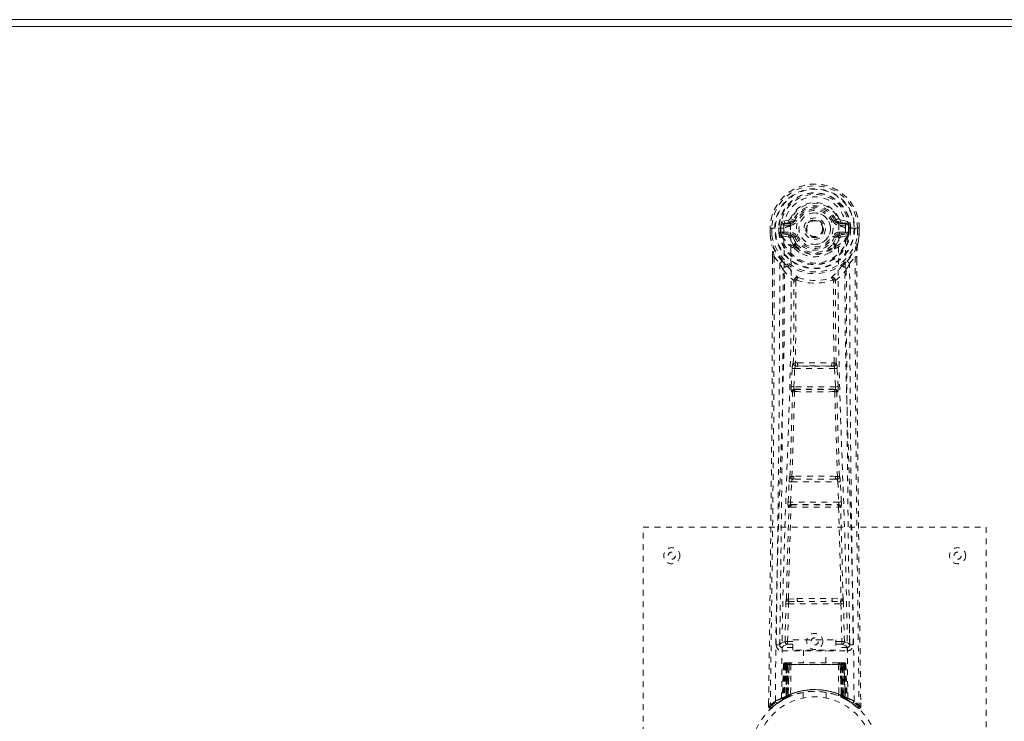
# Model space of a CAD drawing. Header units: inches. Extents: x 2.5 to 62, y 14.4 to 40.2.
# Tile 5 of 6: x 30.3 to 47.5, y 27.9 to 40.2. Entities that reach past the tile are written whole.
import ezdxf

# ---------------------------------------------------------------- set-up
doc = ezdxf.new("R2010")
doc.units = ezdxf.units.IN
doc.header["$MEASUREMENT"] = 0
doc.linetypes.add('SLD-Dashed', pattern=[0.075, 0.05, -0.025])
doc.linetypes.add('SLD-Solid', pattern=[0])

msp = doc.modelspace()

# ---------------------------------------------------------------- linework, layer by layer
at = {"color": 7, "linetype": 'SLD-Solid', "lineweight": 15}
for p, q in [((2.466, 40.181), (61.966, 40.181)), ((2.67, 40.063), (61.761, 40.063)), ((61.761, 40.063), (2.67, 40.063))]:
    msp.add_line(p, q, dxfattribs=at)
at = {"color": 7, "linetype": 'SLD-Dashed', "lineweight": 0}
for p, q in [((43.847, 36.677), (43.792, 36.7)), ((43.436, 36.532), (43.436, 36.416)), ((43.44, 36.532), (43.436, 36.532)), ((43.437, 36.533), (43.437, 36.416)), ((43.493, 36.532), (43.44, 36.532)), ((43.466, 36.53), (43.466, 36.416)), ((43.516, 36.531), (43.493, 36.532)), ((43.675, 36.532), (43.516, 36.531)), ((43.587, 36.459), (43.587, 36.529)), ((43.623, 36.529), (43.617, 36.529)), ((43.617, 36.529), (43.617, 36.46)), ((43.622, 36.451), (43.623, 36.529)), ((43.759, 36.673), (43.64, 36.65)), ((43.671, 36.614), (43.787, 36.634)), ((43.671, 36.614), (43.671, 36.584)), ((43.787, 36.614), (43.671, 36.614)), ((43.787, 36.584), (43.671, 36.584)), ((43.787, 36.634), (43.787, 36.614)), ((43.787, 36.584), (43.787, 36.614)), ((43.792, 36.567), (43.792, 36.569)), ((43.847, 36.677), (43.869, 36.668)), ((44.372, 36.531), (44.372, 36.523)), ((44.372, 36.523), (44.372, 36.507)), ((44.563, 36.668), (44.585, 36.677)), ((44.585, 36.677), (44.588, 36.67)), ((44.639, 36.569), (44.639, 36.567)), ((44.645, 36.634), (44.761, 36.614)), ((44.645, 36.634), (44.645, 36.614)), ((44.761, 36.614), (44.645, 36.614)), ((44.645, 36.584), (44.645, 36.614)), ((44.761, 36.584), (44.645, 36.584)), ((44.791, 36.65), (44.673, 36.673)), ((44.915, 36.531), (44.757, 36.532)), ((44.761, 36.584), (44.761, 36.614)), ((44.809, 36.529), (44.815, 36.529)), ((44.809, 36.451), (44.809, 36.529)), ((44.815, 36.46), (44.815, 36.529)), ((44.844, 36.53), (44.844, 36.458)), ((44.844, 36.53), (44.844, 36.53)), ((44.938, 36.532), (44.915, 36.531)), ((44.991, 36.532), (44.938, 36.532)), ((44.966, 36.416), (44.966, 36.53)), ((44.995, 36.532), (44.991, 36.532)), ((44.994, 36.416), (44.994, 36.533)), ((44.995, 36.532), (44.996, 36.416)), ((43.436, 36.416), (43.436, 36.412)), ((43.587, 36.458), (43.617, 36.46)), ((43.587, 36.458), (43.587, 36.459)), ((43.617, 36.459), (43.623, 36.441)), ((43.623, 36.441), (43.622, 36.451)), ((43.629, 36.414), (43.633, 36.409)), ((43.633, 36.409), (43.633, 36.409)), ((43.633, 36.409), (43.633, 36.409)), ((43.643, 36.398), (43.633, 36.409)), ((43.643, 36.398), (43.758, 36.377)), ((43.657, 36.462), (43.657, 36.432)), ((43.657, 36.462), (43.787, 36.462)), ((43.787, 36.407), (43.657, 36.432)), ((43.657, 36.432), (43.787, 36.432)), ((43.787, 36.462), (43.787, 36.432)), ((43.787, 36.407), (43.787, 36.432)), ((43.869, 36.377), (43.842, 36.366)), ((44.59, 36.366), (44.563, 36.377)), ((44.645, 36.462), (44.645, 36.432)), ((44.645, 36.462), (44.775, 36.462)), ((44.775, 36.432), (44.645, 36.407)), ((44.645, 36.407), (44.645, 36.432)), ((44.645, 36.432), (44.775, 36.432)), ((44.674, 36.377), (44.788, 36.398)), ((44.775, 36.432), (44.775, 36.462)), ((44.788, 36.398), (44.789, 36.398)), ((44.788, 36.398), (44.788, 36.398)), ((44.799, 36.409), (44.789, 36.398)), ((44.799, 36.409), (44.803, 36.414)), ((44.814, 36.459), (44.809, 36.441)), ((44.809, 36.441), (44.809, 36.451)), ((44.815, 36.46), (44.844, 36.458)), ((44.844, 36.458), (44.844, 36.458)), ((44.995, 36.412), (44.996, 36.416)), ((43.848, 36.216), (43.847, 36.235)), ((43.867, 36.17), (43.855, 36.187)), ((43.871, 36.24), (43.871, 36.222)), ((44.56, 36.222), (44.561, 36.24)), ((44.577, 36.188), (44.565, 36.17)), ((44.584, 36.216), (44.584, 36.235)), ((43.479, 36.031), (43.476, 35.107)), ((43.48, 35.107), (43.48, 36.031)), ((43.508, 36.029), (43.604, 35.914)), ((44.827, 35.914), (44.923, 36.029)), ((44.952, 35.977), (44.952, 36.031)), ((44.953, 36.031), (44.953, 35.978)), ((43.888, 35.612), (43.888, 35.612)), ((44.543, 35.612), (44.543, 35.612)), ((43.917, 34.172), (43.877, 34.172)), ((43.885, 34.118), (43.924, 34.119)), ((44.508, 34.119), (43.924, 34.119)), ((44.508, 34.119), (44.547, 34.118)), ((44.555, 34.172), (44.515, 34.172)), ((43.806, 33.759), (43.822, 34.076)), ((43.85, 33.756), (43.866, 34.074)), ((43.866, 34.074), (44.565, 34.074)), ((44.565, 34.074), (44.582, 33.756)), ((44.626, 33.759), (44.61, 34.076)), ((43.829, 33.664), (43.815, 33.669)), ((44.582, 33.756), (43.85, 33.756)), ((43.873, 33.707), (43.859, 33.711)), ((43.859, 33.711), (44.573, 33.711)), ((44.573, 33.711), (44.558, 33.707)), ((44.603, 33.664), (44.617, 33.669)), ((43.751, 31.741), (43.768, 32.094)), ((43.795, 31.739), (43.812, 32.091)), ((43.812, 32.091), (44.619, 32.091)), ((43.85, 32.188), (43.818, 32.187)), ((43.859, 32.136), (43.827, 32.136)), ((44.573, 32.136), (43.859, 32.136)), ((44.573, 32.136), (44.604, 32.136)), ((44.614, 32.187), (44.582, 32.188)), ((44.619, 32.091), (44.636, 31.739)), ((44.681, 31.741), (44.664, 32.094)), ((44.636, 31.739), (43.795, 31.739)), ((43.81, 31.69), (43.802, 31.694)), ((43.802, 31.694), (44.63, 31.694)), ((44.63, 31.694), (44.622, 31.69)), ((43.757, 31.651), (43.765, 31.648)), ((44.667, 31.648), (44.675, 31.651)), ((41.216, 23.299), (41.216, 31.299)), ((41.216, 31.299), (47.216, 31.299)), ((47.216, 31.299), (47.216, 23.299)), ((43.755, 30.041), (43.911, 30.048)), ((43.765, 29.997), (43.918, 29.999)), ((43.918, 29.999), (44.514, 29.999)), ((44.514, 29.999), (44.666, 29.997)), ((44.521, 30.048), (44.677, 30.041)), ((43.697, 29.296), (43.713, 29.957)), ((43.742, 29.295), (43.757, 29.956)), ((43.757, 29.956), (44.674, 29.956)), ((44.674, 29.956), (44.69, 29.295)), ((44.735, 29.296), (44.719, 29.957)), ((43.607, 29.528), (43.604, 29.241)), ((44.828, 29.241), (44.825, 29.528)), ((43.742, 29.25), (43.742, 29.295)), ((43.742, 29.295), (43.836, 29.295)), ((43.836, 29.326), (44.586, 29.326)), ((43.836, 29.146), (43.836, 29.326)), ((44.586, 29.326), (44.586, 29.146)), ((44.586, 29.295), (44.69, 29.295)), ((44.69, 29.25), (44.69, 29.295)), ((43.603, 29.239), (43.605, 29.23)), ((43.648, 29.193), (43.648, 29.133)), ((43.836, 29.193), (43.648, 29.193)), ((43.648, 29.133), (44.784, 29.133)), ((43.742, 29.25), (43.836, 29.25)), ((44.586, 29.146), (43.836, 29.146)), ((44.021, 29.146), (44.021, 28.924)), ((44.411, 28.924), (44.411, 29.146)), ((44.586, 29.25), (44.69, 29.25)), ((44.784, 29.193), (44.586, 29.193)), ((44.784, 29.133), (44.784, 29.193)), ((44.827, 29.23), (44.829, 29.239)), ((43.67, 28.895), (43.649, 28.289)), ((43.683, 28.895), (43.663, 28.297)), ((43.683, 28.895), (43.67, 28.895)), ((43.702, 28.895), (43.681, 28.308)), ((43.704, 28.898), (43.682, 28.305)), ((43.769, 28.895), (43.702, 28.895)), ((43.709, 28.895), (43.709, 28.338)), ((43.716, 28.895), (43.709, 28.895)), ((43.717, 28.924), (43.71, 28.924)), ((43.723, 28.924), (43.713, 28.924)), ((43.716, 28.895), (44.715, 28.895)), ((43.716, 28.341), (43.716, 28.895)), ((43.722, 28.344), (43.723, 28.895)), ((43.73, 28.924), (43.723, 28.924)), ((43.723, 28.895), (43.729, 28.895)), ((43.729, 28.895), (43.729, 28.347)), ((44.703, 28.895), (43.729, 28.895)), ((43.786, 28.924), (43.732, 28.924)), ((43.748, 28.924), (43.741, 28.924)), ((43.741, 28.895), (43.741, 28.353)), ((43.747, 28.895), (43.741, 28.895)), ((43.747, 28.895), (44.685, 28.895)), ((43.747, 28.356), (43.747, 28.895)), ((43.748, 28.924), (43.786, 28.924)), ((43.75, 28.343), (43.769, 28.895)), ((43.77, 28.895), (43.751, 28.344)), ((43.769, 28.895), (43.77, 28.895)), ((43.8, 28.895), (43.795, 28.373)), ((43.807, 28.924), (43.799, 28.924)), ((44.632, 28.895), (43.8, 28.895)), ((44.624, 28.924), (43.807, 28.924)), ((44.632, 28.924), (44.624, 28.924)), ((44.632, 28.895), (44.636, 28.373)), ((44.7, 28.924), (44.646, 28.924)), ((44.646, 28.924), (44.684, 28.924)), ((44.681, 28.344), (44.662, 28.895)), ((44.662, 28.895), (44.663, 28.895)), ((44.663, 28.895), (44.682, 28.343)), ((44.73, 28.895), (44.663, 28.895)), ((44.69, 28.924), (44.684, 28.924)), ((44.691, 28.895), (44.685, 28.895)), ((44.685, 28.895), (44.685, 28.356)), ((44.691, 28.353), (44.691, 28.895)), ((44.709, 28.924), (44.702, 28.924)), ((44.703, 28.347), (44.703, 28.895)), ((44.703, 28.895), (44.709, 28.895)), ((44.718, 28.924), (44.709, 28.924)), ((44.709, 28.895), (44.71, 28.344)), ((44.722, 28.924), (44.715, 28.924)), ((44.723, 28.895), (44.715, 28.895)), ((44.715, 28.895), (44.715, 28.341)), ((44.723, 28.338), (44.723, 28.895)), ((44.75, 28.305), (44.728, 28.898)), ((44.73, 28.895), (44.751, 28.308)), ((44.748, 28.895), (44.769, 28.297)), ((44.762, 28.895), (44.748, 28.895)), ((44.762, 28.895), (44.783, 28.289)), ((43.634, 28.265), (43.648, 28.272)), ((43.649, 28.289), (43.663, 28.297)), ((43.666, 28.283), (43.733, 28.317)), ((43.681, 28.308), (43.75, 28.343)), ((43.709, 28.338), (43.716, 28.341)), ((43.721, 28.312), (43.709, 28.338)), ((43.721, 28.312), (43.713, 28.307)), ((43.729, 28.315), (43.716, 28.341)), ((43.729, 28.315), (43.721, 28.312)), ((43.729, 28.347), (43.722, 28.344)), ((43.734, 28.318), (43.722, 28.344)), ((43.726, 28.314), (43.734, 28.318)), ((43.741, 28.321), (43.729, 28.347)), ((43.733, 28.317), (43.734, 28.318)), ((43.734, 28.318), (43.741, 28.321)), ((43.741, 28.353), (43.747, 28.356)), ((43.753, 28.326), (43.741, 28.353)), ((43.759, 28.329), (43.747, 28.356)), ((43.751, 28.344), (43.75, 28.343)), ((43.759, 28.329), (43.753, 28.326)), ((44.016, 28.406), (44.016, 28.309)), ((44.416, 28.309), (44.416, 28.406)), ((44.685, 28.356), (44.673, 28.329)), ((44.679, 28.326), (44.673, 28.329)), ((44.691, 28.353), (44.679, 28.326)), ((44.682, 28.343), (44.681, 28.344)), ((44.682, 28.343), (44.751, 28.308)), ((44.685, 28.356), (44.691, 28.353)), ((44.703, 28.347), (44.691, 28.321)), ((44.71, 28.344), (44.697, 28.318)), ((44.698, 28.318), (44.699, 28.317)), ((44.699, 28.317), (44.714, 28.31)), ((44.71, 28.344), (44.703, 28.347)), ((44.715, 28.341), (44.703, 28.315)), ((44.71, 28.312), (44.703, 28.315)), ((44.723, 28.338), (44.71, 28.312)), ((44.737, 28.298), (44.71, 28.312)), ((44.715, 28.341), (44.723, 28.338)), ((44.719, 28.307), (44.766, 28.283)), ((44.769, 28.297), (44.783, 28.289)), ((44.778, 28.277), (44.791, 28.269)), ((44.784, 28.272), (44.797, 28.265)), ((43.41, 28.224), (43.409, 28.157)), ((43.41, 28.224), (43.409, 28.157)), ((43.409, 28.157), (43.439, 28.157)), ((43.412, 28.221), (43.411, 28.157)), ((43.459, 28.136), (43.5, 28.17)), ((44.931, 28.17), (44.973, 28.136)), ((44.992, 28.157), (44.972, 28.135)), ((45.022, 28.157), (45.021, 28.224))]:
    msp.add_line(p, q, dxfattribs=at)
at = {"color": 7, "linetype": 'SLD-Dashed', "lineweight": 0, "flags": 128}
for points in [[(43.792, 36.569), (43.798, 36.646), (43.821, 36.72), (43.861, 36.789), (43.914, 36.849), (43.979, 36.898), (44.053, 36.934), (44.133, 36.955), (44.216, 36.963), (44.299, 36.955), (44.379, 36.934), (44.452, 36.898), (44.518, 36.849), (44.571, 36.789), (44.61, 36.72), (44.633, 36.646), (44.639, 36.569)], [(43.436, 36.532), (43.436, 36.532), (43.437, 36.532), (43.44, 36.532), (43.443, 36.531), (43.448, 36.531), (43.453, 36.531), (43.46, 36.53), (43.466, 36.53)], [(43.528, 28.251), (43.536, 29.298), (43.555, 30.343), (43.584, 31.385), (43.619, 32.423), (43.654, 33.457), (43.679, 34.487), (43.687, 35.512), (43.675, 36.532)], [(43.671, 36.584), (43.647, 36.588), (43.628, 36.601)], [(43.637, 28.306), (43.646, 29.351), (43.667, 30.394), (43.699, 31.433), (43.737, 32.469), (43.773, 33.5), (43.799, 34.527), (43.807, 35.549), (43.793, 36.566)], [(43.787, 36.634), (43.824, 36.648), (43.838, 36.661)], [(43.838, 36.661), (43.843, 36.669), (43.847, 36.677)], [(43.897, 36.656), (43.892, 36.659), (43.886, 36.661), (43.882, 36.663), (43.878, 36.665), (43.874, 36.666), (43.872, 36.667), (43.87, 36.668), (43.869, 36.668)], [(44.535, 36.656), (44.54, 36.659), (44.545, 36.661), (44.55, 36.663), (44.554, 36.665), (44.558, 36.666), (44.56, 36.667), (44.562, 36.668), (44.563, 36.668)], [(44.795, 28.306), (44.786, 29.351), (44.765, 30.394), (44.733, 31.434), (44.695, 32.47), (44.659, 33.501), (44.633, 34.528), (44.625, 35.549), (44.639, 36.566)], [(44.904, 28.251), (44.896, 29.298), (44.877, 30.343), (44.847, 31.385), (44.812, 32.423), (44.778, 33.457), (44.753, 34.487), (44.744, 35.512), (44.757, 36.532)], [(44.804, 36.601), (44.784, 36.588), (44.761, 36.584)], [(44.815, 36.529), (44.818, 36.529), (44.825, 36.529), (44.834, 36.53), (44.844, 36.53)], [(44.966, 36.53), (44.972, 36.53), (44.978, 36.531), (44.984, 36.531), (44.989, 36.531), (44.992, 36.531), (44.995, 36.532), (44.996, 36.532), (44.995, 36.532)], [(43.436, 36.416), (43.449, 36.319), (43.465, 36.242)], [(43.436, 36.412), (43.437, 36.412), (43.439, 36.412), (43.442, 36.413), (43.446, 36.413), (43.45, 36.414), (43.455, 36.414), (43.46, 36.415), (43.466, 36.416)], [(43.466, 36.416), (43.46, 36.416), (43.453, 36.416), (43.448, 36.416), (43.443, 36.416), (43.44, 36.416), (43.437, 36.416), (43.436, 36.416), (43.436, 36.416)], [(43.436, 36.412), (43.448, 36.322), (43.467, 36.231)], [(43.617, 36.459), (43.617, 36.46), (43.617, 36.46)], [(43.622, 36.451), (43.639, 36.459), (43.657, 36.462)], [(43.785, 36.355), (43.772, 36.372), (43.758, 36.377)], [(43.847, 36.235), (43.815, 36.287), (43.785, 36.355)], [(43.842, 36.366), (43.87, 36.302), (43.899, 36.253)], [(43.897, 36.389), (43.892, 36.386), (43.886, 36.384), (43.882, 36.382), (43.878, 36.381), (43.874, 36.379), (43.872, 36.378), (43.87, 36.377), (43.869, 36.377)], [(44.269, 36.375), (44.228, 36.366), (44.21, 36.366)], [(44.532, 36.253), (44.562, 36.302), (44.59, 36.366)], [(44.535, 36.389), (44.54, 36.386), (44.545, 36.384), (44.55, 36.382), (44.554, 36.381), (44.558, 36.379), (44.56, 36.378), (44.562, 36.377), (44.563, 36.377)], [(44.584, 36.235), (44.617, 36.287), (44.647, 36.355)], [(44.647, 36.355), (44.66, 36.372), (44.674, 36.377)], [(44.775, 36.462), (44.793, 36.459), (44.809, 36.451)], [(44.815, 36.46), (44.815, 36.46), (44.814, 36.459)], [(44.965, 36.231), (44.982, 36.311), (44.995, 36.412)], [(44.996, 36.416), (44.996, 36.416), (44.995, 36.416), (44.992, 36.416), (44.989, 36.416), (44.984, 36.416), (44.978, 36.416), (44.972, 36.416), (44.966, 36.416)], [(44.995, 36.412), (44.994, 36.412), (44.992, 36.412), (44.99, 36.413), (44.986, 36.413), (44.982, 36.414), (44.977, 36.414), (44.971, 36.415), (44.966, 36.416)], [(44.996, 36.416), (44.983, 36.319), (44.967, 36.242)], [(43.465, 36.242), (43.465, 36.237), (43.467, 36.231)], [(43.647, 35.953), (43.546, 36.077), (43.467, 36.231)], [(43.867, 36.17), (43.941, 36.112), (43.998, 36.083)], [(44.433, 36.083), (44.491, 36.112), (44.565, 36.17)], [(44.785, 35.953), (44.886, 36.077), (44.965, 36.231)], [(44.965, 36.231), (44.967, 36.237), (44.967, 36.242)], [(43.508, 36.029), (43.507, 34.564), (43.498, 33.092), (43.483, 31.645), (43.481, 31.424), (43.478, 31.194), (43.475, 30.991), (43.473, 30.792), (43.47, 30.577), (43.468, 30.427), (43.466, 30.27), (43.464, 30.113), (43.463, 29.996), (43.461, 29.856), (43.459, 29.693), (43.455, 29.361), (43.452, 29.157), (43.449, 28.902), (43.445, 28.641), (43.442, 28.392), (43.439, 28.157)], [(43.479, 36.031), (43.478, 36.031), (43.479, 36.031), (43.482, 36.03), (43.485, 36.03), (43.49, 36.03), (43.496, 36.03), (43.502, 36.03), (43.508, 36.029)], [(44.923, 36.029), (44.929, 36.03), (44.935, 36.03), (44.941, 36.03), (44.946, 36.03), (44.95, 36.03), (44.953, 36.031), (44.953, 36.031), (44.953, 36.031)], [(44.923, 36.029), (44.925, 34.566), (44.934, 33.092), (44.949, 31.645), (44.951, 31.397), (44.954, 31.139), (44.957, 30.924), (44.96, 30.695), (44.963, 30.445), (44.967, 30.174), (44.969, 29.956), (44.973, 29.693), (44.977, 29.369), (44.98, 29.159), (44.983, 28.901), (44.986, 28.639), (44.99, 28.391), (44.992, 28.157)], [(43.604, 35.914), (43.604, 35.394), (43.602, 34.861), (43.6, 34.315), (43.596, 33.801), (43.592, 33.271), (43.587, 32.719), (43.581, 32.23), (43.578, 31.973), (43.575, 31.7), (43.572, 31.411), (43.568, 31.107), (43.564, 30.832), (43.561, 30.591), (43.558, 30.4), (43.556, 30.185), (43.552, 29.944), (43.549, 29.719), (43.547, 29.526), (43.545, 29.366), (43.543, 29.239)], [(43.742, 35.865), (43.751, 35.856), (43.757, 35.85)], [(44.675, 35.85), (44.681, 35.856), (44.69, 35.865)], [(44.889, 29.239), (44.887, 29.375), (44.885, 29.547), (44.882, 29.756), (44.879, 30.001), (44.875, 30.25), (44.872, 30.469), (44.87, 30.623), (44.869, 30.761), (44.867, 30.882), (44.865, 31.038), (44.863, 31.2), (44.861, 31.357), (44.851, 32.17), (44.842, 32.988), (44.834, 33.961), (44.829, 34.951), (44.827, 35.914)], [(44.953, 35.978), (44.961, 33.408), (44.989, 30.783), (45.022, 28.157)], [(43.664, 35.801), (43.75, 35.701), (43.85, 35.613)], [(44.581, 35.613), (44.682, 35.701), (44.768, 35.801)], [(43.841, 34.165), (43.851, 34.886), (43.853, 35.604)], [(43.898, 35.623), (43.893, 35.632), (43.886, 35.638), (43.879, 35.641), (43.87, 35.641), (43.863, 35.638), (43.857, 35.632), (43.852, 35.623), (43.85, 35.613)], [(43.888, 35.612), (43.887, 34.893), (43.877, 34.172)], [(44.581, 35.613), (44.579, 35.623), (44.575, 35.632), (44.569, 35.638), (44.561, 35.641), (44.553, 35.641), (44.545, 35.638), (44.538, 35.632), (44.533, 35.623)], [(44.555, 34.172), (44.544, 34.893), (44.543, 35.612)], [(44.591, 34.165), (44.58, 34.886), (44.579, 35.604)], [(43.476, 35.107), (43.47, 33.408), (43.443, 30.783), (43.41, 28.224)], [(43.885, 34.118), (43.884, 34.118), (43.882, 34.117), (43.879, 34.114), (43.874, 34.104), (43.869, 34.09), (43.866, 34.074)], [(43.917, 34.172), (44.216, 34.174), (44.515, 34.172)], [(43.924, 34.119), (44.216, 34.12), (44.508, 34.119)], [(43.822, 34.076), (43.827, 34.076), (43.837, 34.075), (43.851, 34.074), (43.866, 34.074)], [(44.565, 34.074), (44.58, 34.074), (44.594, 34.075), (44.605, 34.076), (44.61, 34.076)], [(43.806, 33.759), (43.811, 33.758), (43.821, 33.758), (43.835, 33.757), (43.85, 33.756)], [(44.582, 33.756), (44.597, 33.757), (44.611, 33.758), (44.621, 33.758), (44.626, 33.759)], [(43.783, 32.183), (43.807, 32.925), (43.829, 33.664)], [(43.818, 32.187), (43.843, 32.93), (43.865, 33.67)], [(43.859, 33.711), (43.854, 33.715), (43.851, 33.725), (43.85, 33.732), (43.849, 33.739), (43.849, 33.748), (43.85, 33.756)], [(44.567, 33.67), (44.589, 32.93), (44.614, 32.187)], [(44.582, 33.756), (44.582, 33.748), (44.582, 33.739), (44.582, 33.732), (44.581, 33.725), (44.577, 33.715), (44.573, 33.711)], [(44.649, 32.183), (44.624, 32.925), (44.603, 33.664)], [(43.768, 32.094), (43.77, 32.126), (43.77, 32.128)], [(43.768, 32.094), (43.772, 32.093), (43.783, 32.093), (43.797, 32.092), (43.812, 32.091)], [(44.619, 32.091), (44.635, 32.092), (44.649, 32.093), (44.659, 32.093), (44.664, 32.094)], [(44.664, 32.094), (44.662, 32.126), (44.661, 32.128)], [(43.751, 31.741), (43.755, 31.741), (43.766, 31.74), (43.78, 31.739), (43.795, 31.739)], [(44.636, 31.739), (44.652, 31.739), (44.666, 31.74), (44.676, 31.741), (44.681, 31.741)], [(43.721, 30.039), (43.741, 30.844), (43.765, 31.648)], [(43.755, 30.041), (43.775, 30.847), (43.799, 31.651)], [(44.632, 31.651), (44.657, 30.847), (44.677, 30.041)], [(44.711, 30.039), (44.691, 30.844), (44.667, 31.648)], [(43.911, 30.048), (44.216, 30.048), (44.521, 30.048)], [(43.918, 29.999), (44.216, 29.999), (44.514, 29.999)], [(43.713, 29.957), (43.717, 29.957), (43.728, 29.957), (43.742, 29.956), (43.757, 29.956)], [(44.674, 29.956), (44.69, 29.956), (44.704, 29.957), (44.714, 29.957), (44.719, 29.957)], [(43.697, 29.296), (43.628, 29.267), (43.603, 29.239)], [(43.697, 29.296), (43.702, 29.296), (43.712, 29.296), (43.726, 29.295), (43.742, 29.295)], [(44.69, 29.295), (44.706, 29.295), (44.72, 29.296), (44.73, 29.296), (44.735, 29.296)], [(44.829, 29.239), (44.804, 29.267), (44.735, 29.296)], [(43.648, 29.193), (43.672, 29.222), (43.742, 29.25)], [(44.69, 29.25), (44.759, 29.222), (44.784, 29.193)], [(43.67, 28.895), (43.673, 28.895), (43.681, 28.895), (43.694, 28.895), (43.709, 28.895)], [(43.723, 28.895), (43.708, 28.895), (43.695, 28.895), (43.687, 28.895), (43.683, 28.895)], [(43.702, 28.895), (43.702, 28.895), (43.704, 28.895), (43.707, 28.895), (43.712, 28.895), (43.718, 28.895), (43.725, 28.895), (43.733, 28.895), (43.741, 28.895)], [(43.8, 28.895), (43.789, 28.895), (43.779, 28.895), (43.773, 28.895), (43.77, 28.895)], [(44.662, 28.895), (44.659, 28.895), (44.652, 28.895), (44.643, 28.895), (44.632, 28.895)], [(44.691, 28.895), (44.699, 28.895), (44.707, 28.895), (44.714, 28.895), (44.72, 28.895), (44.725, 28.895), (44.728, 28.895), (44.73, 28.895), (44.73, 28.895)], [(44.701, 28.923), (44.7, 28.924), (44.699, 28.923)], [(44.748, 28.895), (44.745, 28.895), (44.736, 28.895), (44.724, 28.895), (44.709, 28.895)], [(44.723, 28.895), (44.738, 28.895), (44.751, 28.895), (44.759, 28.895), (44.762, 28.895)], [(44.73, 28.894), (44.729, 28.901), (44.728, 28.903)], [(44.752, 28.3), (44.751, 28.306), (44.751, 28.308)], [(44.789, 28.272), (44.783, 28.283), (44.778, 28.297)], [(43.412, 28.158), (43.414, 28.15), (43.418, 28.142), (43.423, 28.136), (43.429, 28.131), (43.436, 28.128), (43.444, 28.127), (43.451, 28.129), (43.457, 28.133)], [(43.459, 28.135), (43.492, 28.163), (43.5, 28.169)], [(44.974, 28.137), (44.981, 28.133), (44.989, 28.131), (44.997, 28.13), (45.005, 28.132), (45.012, 28.135), (45.018, 28.141), (45.021, 28.147), (45.022, 28.155)], [(45.022, 28.157), (45.022, 28.158), (45.02, 28.157), (45.014, 28.157), (45.004, 28.157), (44.998, 28.157), (44.992, 28.157)]]:
    msp.add_lwpolyline(points, dxfattribs=at)
at = {"color": 7, "linetype": 'SLD-Dashed', "lineweight": 0}
for centre, radius in [((44.216, 36.523), 0.7), ((44.216, 36.523), 0.69), ((44.216, 36.523), 0.623), ((44.216, 36.523), 0.32), ((44.216, 36.523), 0.275), ((44.216, 36.523), 0.187), ((44.216, 36.523), 0.156), ((44.216, 36.523), 0.142), ((44.216, 36.523), 0.14), ((44.216, 36.523), 0.138), ((41.716, 30.799), 0.141), ((41.716, 30.799), 0.0625), ((46.716, 30.799), 0.141), ((46.716, 30.799), 0.0625), ((44.216, 29.299), 0.141), ((44.216, 29.299), 0.0625), ((44.216, 27.299), 1.125), ((44.216, 27.299), 1.03)]:
    msp.add_circle(centre, radius, dxfattribs=at)
for centre, radius, start, end in [((44.216, 36.523), 0.78, 0, 179.3038), ((44.216, 36.523), 0.78, 0.7166, 179.2834), ((44.216, 36.523), 0.75, 0.5685, 179.4315), ((44.216, 36.523), 0.629, 0.6527, 179.3473), ((44.216, 36.523), 0.599, 0.6527, 179.3473), ((44.216, 36.538), 0.541, 359.3501, 180.6499), ((44.216, 36.523), 0.459, 22.774, 157.226), ((44.216, 36.523), 0.4, 22.774, 157.226), ((44.216, 36.523), 0.376, 22.774, 157.226), ((44.216, 36.523), 0.346, 22.7737, 157.2263), ((43.75, 36.718), 0.0453, 281.2442, 337.5787), ((44.216, 36.523), 0.275, 90.0001, 269.9999), ((44.216, 36.523), 0.275, 270.0002, 89.9998), ((45.183, 35.328), 1.476, 111.6227, 113.9259), ((44.681, 36.718), 0.0454, 202.4746, 258.7004), ((43.614, 37.607), 1.078, 268.5587, 270.1346), ((44.216, 36.523), 0.593, 172.3909, 179.3289), ((43.832, 36.574), 0.206, 158.3424, 172.3386), ((43.67, 36.643), 0.0299, 167.891, 271.953), ((43.794, 36.345), 0.221, 90.3107, 122.5185), ((43.788, 36.664), 0.0301, 162.3494, 268.5768), ((43.787, 36.703), 0.089, 270, 337.226), ((43.787, 36.703), 0.119, 270.0003, 337.2253), ((44.645, 36.703), 0.119, 202.7741, 269.9998), ((44.645, 36.703), 0.089, 202.774, 270), ((44.651, 36.705), 0.0715, 209.638, 265.202), ((44.634, 36.334), 0.233, 58.0372, 88.5943), ((44.644, 36.664), 0.0301, 271.4217, 17.652), ((44.762, 36.643), 0.0299, 268.0479, 12.1081), ((44.6, 36.574), 0.206, 7.6624, 21.654), ((44.216, 36.523), 0.593, 0.6711, 7.6091), ((43.466, 36.416), 0.03, 180.0028, 185.051), ((44.216, 36.523), 0.787, 188.0937, 351.9063), ((44.216, 36.523), 0.758, 188.0937, 351.9063), ((44.216, 36.523), 0.632, 185.8274, 354.1726), ((44.216, 36.523), 0.602, 186.0327, 353.9673), ((43.709, 36.447), 0.0864, 184.5695, 202.6891), ((43.657, 36.401), 0.0306, 89.0727, 154.575), ((44.086, 36.619), 0.499, 204.8897, 243.9922), ((44.024, 36.62), 0.441, 210.2262, 246.4275), ((43.788, 36.377), 0.0299, 91.0989, 178.7774), ((43.816, 36.349), 0.031, 31.5714, 169.9022), ((43.787, 36.343), 0.119, 22.7736, 90), ((43.787, 36.343), 0.089, 22.774, 90), ((43.782, 36.342), 0.0649, 21.3169, 85.0801), ((44.216, 36.523), 0.376, 202.774, 337.226), ((44.216, 36.523), 0.346, 202.7741, 337.2259), ((44.645, 36.343), 0.119, 89.9999, 157.227), ((44.645, 36.343), 0.089, 90, 157.226), ((44.352, 36.613), 0.492, 295.7078, 335.4804), ((44.408, 36.62), 0.441, 293.5935, 329.7438), ((44.65, 36.342), 0.0649, 94.9221, 158.682), ((44.616, 36.349), 0.031, 10.179, 148.3497), ((44.644, 36.377), 0.0299, 1.1749, 88.9512), ((44.775, 36.401), 0.0306, 25.4272, 90.9271), ((44.694, 36.454), 0.116, 339.6337, 353.1078), ((42.292, 36.061), 1.187, 358.5717, 8.7901), ((39.994, 35.413), 3.567, 9.9429, 13.2527), ((43.878, 36.232), 0.0305, 44.55, 174.2843), ((43.87, 36.194), 0.0459, 88.3076, 118.8642), ((43.87, 36.176), 0.046, 88.2944, 118.8102), ((43.892, 36.212), 0.0448, 175.0852, 213.9425), ((43.906, 36.167), 0.0396, 127.123, 174.8269), ((43.898, 36.218), 0.0348, 87.2769, 140.5942), ((44.216, 36.534), 0.453, 220.4509, 319.5491), ((43.904, 36.223), 0.033, 181.8825, 228.3816), ((44.216, 36.562), 0.494, 227.4883, 312.5117), ((44.216, 36.516), 0.411, 219.7065, 320.2937), ((44.554, 36.232), 0.0305, 5.7197, 135.4492), ((44.534, 36.218), 0.0347, 39.3933, 92.7395), ((44.528, 36.223), 0.033, 311.623, 358.1129), ((44.526, 36.167), 0.0396, 5.1755, 52.8783), ((44.562, 36.176), 0.046, 61.1916, 91.7052), ((44.562, 36.194), 0.0459, 61.1369, 91.6926), ((44.539, 36.212), 0.0448, 326.2271, 4.9286), ((48.439, 35.413), 3.569, 166.7478, 170.0564), ((46.14, 36.061), 1.187, 171.2124, 181.427), ((44.216, 36.503), 0.473, 242.6138, 297.3862), ((43.938, 35.596), 0.461, 129.1729, 136.335), ((38.899, 33.377), 5.346, 26.9667, 28.3345), ((45.197, 37.531), 2.212, 225.5073, 228.868), ((43.724, 35.798), 0.0608, 58.0022, 177.4269), ((44.488, 36.362), 0.893, 214.9883, 231.1484), ((43.944, 36.362), 0.893, 308.8532, 325.01), ((44.707, 35.798), 0.0608, 2.5713, 122.0025), ((43.235, 37.531), 2.212, 311.132, 314.4927), ((49.563, 33.361), 5.38, 151.6698, 153.0291), ((44.494, 35.596), 0.461, 43.6646, 50.8224), ((-455.877, 37.119), 499.542, 359.09607, 359.8488), ((43.911, 35.608), 0.0608, 73.7757, 175.9544), ((43.97, 35.606), 0.0738, 124.9792, 166.7591), ((44.216, 36.46), 0.844, 250.0603, 289.9395), ((44.521, 35.608), 0.0608, 4.0462, 106.2234), ((44.462, 35.606), 0.0738, 13.2367, 55.0251), ((544.315, 37.12), 499.548, 180.15121, 180.90393), ((43.839, 35.605), 0.0133, 356.7784, 33.95), ((43.885, 35.541), 0.0709, 87.2825, 117.2796), ((43.901, 35.611), 0.0128, 102.3502, 173.3613), ((44.216, 36.535), 0.966, 250.8186, 289.182), ((44.531, 35.611), 0.0128, 6.6327, 77.6692), ((44.547, 35.541), 0.0708, 62.7155, 92.7188), ((44.593, 35.605), 0.0133, 146.0837, 183.3008), ((44.003, 34.085), 0.181, 153.538, 182.7732), ((43.871, 34.098), 0.0735, 85.5119, 114.1497), ((43.887, 34.164), 0.0457, 178.2711, 268.1449), ((43.98, 34.16), 0.104, 173.8591, 204.0311), ((44.016, 34.159), 0.101, 172.2366, 203.4718), ((44.415, 34.159), 0.101, 336.5263, 7.7653), ((44.452, 34.16), 0.104, 335.9693, 6.1381), ((44.545, 34.164), 0.0457, 271.8543, 1.7281), ((44.508, 34.076), 0.0575, 357.8272, 47.5839), ((44.561, 34.099), 0.073, 65.7462, 94.5966), ((44.429, 34.085), 0.181, 357.2181, 26.4661), ((43.966, 33.73), 0.163, 169.7773, 201.8738), ((44.466, 33.73), 0.163, 338.1252, 10.2208), ((43.86, 33.666), 0.0451, 90.863, 176.7703), ((43.874, 33.662), 0.0451, 90.8959, 176.6078), ((43.858, 33.595), 0.0749, 85.0942, 112.9483), ((43.922, 33.676), 0.0574, 147.5023, 185.9294), ((44.216, 71.043), 37.374, 269.4617, 270.5382), ((44.216, 66.302), 32.597, 269.3981, 270.6019), ((44.558, 33.662), 0.0451, 3.3903, 89.106), ((44.509, 33.676), 0.0578, 354.2221, 32.3496), ((44.573, 33.595), 0.075, 67.072, 94.8925), ((44.572, 33.666), 0.0451, 3.2266, 89.1402), ((43.906, 32.126), 0.136, 155.3335, 179.2487), ((43.81, 32.103), 0.0843, 84.871, 108.7987), ((43.828, 32.181), 0.0448, 177.9356, 222.9044), ((43.827, 32.178), 0.0424, 220.4414, 270.422), ((43.88, 32.093), 0.068, 141.1033, 181.635), ((43.904, 32.177), 0.087, 173.4633, 208.3363), ((43.93, 32.175), 0.0814, 171.245, 208.6914), ((44.216, -0.598), 32.788, 89.3606, 90.6394), ((44.216, -1.227), 33.365, 89.3872, 90.6128), ((44.501, 32.175), 0.0814, 331.308, 8.7558), ((44.528, 32.177), 0.0867, 331.6252, 6.5707), ((44.603, 32.181), 0.0456, 271.254, 1.823), ((44.551, 32.093), 0.068, 358.3624, 38.9065), ((44.622, 32.104), 0.0837, 71.1224, 95.2091), ((44.526, 32.126), 0.136, 0.7187, 24.7091), ((43.957, 31.71), 0.209, 171.5848, 196.4936), ((43.802, 31.649), 0.0451, 90.5939, 177.0804), ((43.85, 31.723), 0.0563, 164.2629, 211.7614), ((44.582, 31.723), 0.0564, 328.2441, 15.7316), ((44.63, 31.649), 0.0451, 2.9205, 89.4052), ((44.474, 31.71), 0.209, 343.5088, 8.4114), ((43.81, 31.645), 0.0451, 90.6208, 177.0115), ((43.792, 31.561), 0.0908, 85.1437, 107.0291), ((43.854, 31.658), 0.0546, 143.518, 186.9898), ((44.216, 68.295), 36.646, 269.3489, 270.6511), ((44.216, 64.509), 32.821, 269.291, 270.709), ((44.622, 31.645), 0.0451, 2.9874, 89.3788), ((44.578, 31.658), 0.055, 353.162, 36.3302), ((44.64, 31.561), 0.091, 73.0017, 94.8389), ((44.114, 29.957), 0.402, 168.1499, 179.9206), ((43.747, 29.902), 0.139, 86.8591, 100.6172), ((43.767, 30.042), 0.0456, 184.1755, 268.2446), ((43.865, 30.045), 0.111, 181.7808, 205.6622), ((43.863, 29.957), 0.105, 157.5292, 180.3671), ((43.999, 30.036), 0.0889, 172.3662, 204.3945), ((44.433, 30.036), 0.0889, 335.6058, 7.6362), ((44.568, 30.044), 0.109, 334.2108, 358.3434), ((44.665, 30.042), 0.0456, 271.7546, 355.8253), ((44.569, 29.957), 0.105, 359.6273, 22.4765), ((44.685, 29.901), 0.141, 79.4671, 93.0563), ((44.318, 29.957), 0.401, 0.0782, 11.8365), ((43.742, 29.295), 0.0451, 179.0362, 269.5692), ((44.69, 29.295), 0.0451, 270.4304, 0.9003), ((43.579, 30.835), 1.597, 268.7153, 270.8679), ((43.648, 29.238), 0.105, 179.2634, 269.9944), ((43.647, 29.235), 0.0423, 186.5679, 271.9623), ((44.784, 29.238), 0.105, 270.0046, 0.7376), ((44.785, 29.235), 0.0423, 268.0372, 353.431), ((44.853, 30.836), 1.597, 269.1325, 271.2849), ((43.7, 28.894), 0.03, 90.0065, 178.0025), ((43.731, 28.851), 0.0742, 106.7375, 144.0539), ((43.713, 28.894), 0.03, 90.0314, 178.0291), ((43.728, 28.758), 0.163, 91.7049, 100.6254), ((43.732, 28.894), 0.03, 90.0635, 178.0666), ((43.737, 28.888), 0.0356, 82.0669, 170.2944), ((44.129, 28.902), 0.413, 176.9652, 180.9871), ((44.312, 28.901), 0.589, 177.972, 180.5992), ((44.156, 28.902), 0.427, 177.0655, 180.9518), ((44.185, 28.902), 0.444, 177.1776, 180.914), ((44.193, 28.902), 0.446, 177.1813, 180.9056), ((43.799, 28.894), 0.0299, 90.1873, 178.204), ((43.8, 28.894), 0.0299, 90.1864, 178.2027), ((43.836, 28.901), 0.0369, 141.8632, 189.6587), ((44.597, 28.901), 0.0354, 349.2802, 39.1935), ((44.632, 28.894), 0.0299, 1.796, 89.8127), ((44.633, 28.894), 0.0299, 1.796, 89.8127), ((44.239, 28.902), 0.446, 359.0863, 2.8082), ((44.247, 28.902), 0.444, 359.086, 2.8224), ((44.7, 28.894), 0.03, 1.9325, 89.9374), ((44.277, 28.902), 0.426, 359.0421, 2.9406), ((44.127, 28.901), 0.583, 359.3862, 2.0427), ((44.704, 28.756), 0.166, 79.5998, 88.3411), ((44.301, 28.902), 0.415, 359.023, 3.0246), ((44.718, 28.894), 0.03, 1.9696, 89.9699), ((44.701, 28.851), 0.0742, 35.9474, 73.2612), ((44.732, 28.894), 0.03, 1.9939, 89.9949), ((44.216, 27.298), 1.158, 47.8705, 132.1289), ((44.216, 27.267), 1.19, 60.8884, 119.1116), ((44.216, 27.299), 1.128, 60.489, 119.511), ((44.216, 27.3), 1.155, 64.3786, 115.6214), ((44.216, 27.3), 1.155, 65.0795, 114.9205), ((44.216, 27.3), 1.155, 66.0603, 113.9397), ((44.216, 27.335), 1.12, 67.9469, 112.0532), ((44.216, 27.257), 1.209, 124.6696, 131.8393), ((44.203, 27.06), 1.369, 114.4308, 119.5498), ((43.558, 28.251), 0.03, 180.1666, 304.0694), ((44.216, 27.299), 1.127, 119.5104, 124.6497), ((43.619, 28.29), 0.03, 301.0463, 358.0152), ((43.678, 28.319), 0.0429, 196.9686, 245.8393), ((43.633, 28.298), 0.0299, 300.2757, 358.0928), ((44.2, 27.325), 1.097, 118.6325, 120.2673), ((44.197, 27.675), 0.824, 126.3718, 131.7317), ((44.192, 27.686), 0.809, 125.49, 130.8695), ((43.666, 28.44), 0.138, 269.4175, 293.4589), ((44.215, 27.301), 1.125, 114.259, 119.2008), ((43.651, 28.309), 0.0299, 299.2254, 358.1991), ((43.653, 28.307), 0.0273, 297.6534, 2.3012), ((44.198, 27.683), 0.811, 124.3326, 129.5996), ((43.72, 28.344), 0.0297, 295.4787, 358.522), ((43.721, 28.345), 0.0297, 295.4305, 358.5231), ((44.172, 27.747), 0.73, 121.0036, 125.2135), ((43.766, 28.355), 0.0346, 344.8571, 31.0169), ((44.666, 28.355), 0.0345, 148.9782, 195.1527), ((44.26, 27.747), 0.73, 54.7856, 58.9969), ((44.213, 27.293), 1.133, 60.8173, 65.7235), ((44.711, 28.345), 0.0297, 181.4826, 244.5639), ((44.712, 28.344), 0.0297, 181.4773, 244.5221), ((44.237, 27.688), 0.805, 50.3816, 55.6851), ((44.215, 27.298), 1.128, 59.7413, 64.7238), ((44.237, 27.682), 0.814, 49.1486, 54.493), ((44.205, 27.277), 1.154, 59.9618, 64.0329), ((44.235, 27.675), 0.823, 48.267, 53.6305), ((44.78, 28.309), 0.0299, 181.8054, 240.774), ((44.781, 28.309), 0.03, 196.8917, 241.2703), ((44.799, 28.298), 0.0299, 181.9044, 239.727), ((44.754, 28.319), 0.0429, 294.1676, 343.0246), ((44.216, 27.298), 1.128, 55.3521, 60.4885), ((44.833, 28.327), 0.0714, 211.6419, 238.9245), ((44.212, 27.292), 1.135, 58.9618, 59.8387), ((44.813, 28.29), 0.03, 181.9795, 238.959), ((44.228, 27.059), 1.37, 60.4512, 65.569), ((44.874, 28.251), 0.03, 235.936, 359.8268), ((44.214, 27.254), 1.213, 48.174, 55.3217), ((43.439, 28.157), 0.03, 179.2804, 312.1369), ((43.51, 28.2), 0.0826, 211.7875, 232.6667), ((44.211, 27.304), 1.12, 124.6282, 132.087), ((44.218, 27.302), 1.124, 47.9077, 55.3629), ((44.992, 28.157), 0.03, 227.8635, 0.7202)]:
    msp.add_arc(centre, radius, start, end, dxfattribs=at)

doc.saveas('drawing.dxf')
